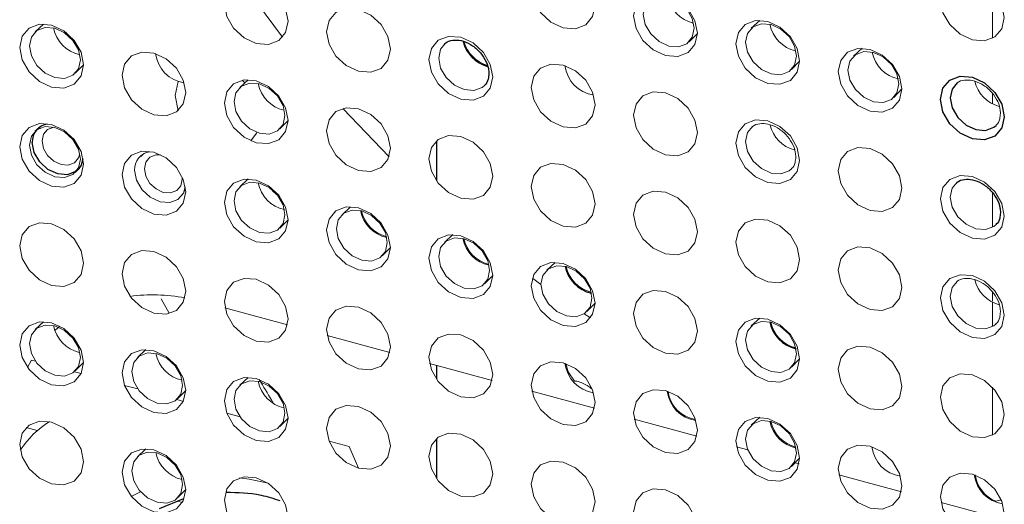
# Paper-space layout '_Trimetric' of a CAD drawing. Header units: millimetres. Extents: x -1485 to 1441, y -378 to 2620.
# Tile 19 of 86: x -943 to -909, y 915 to 931. Entities that reach past the tile are written whole.
import ezdxf

# ---------------------------------------------------------------- set-up
doc = ezdxf.new("R2010")
doc.units = ezdxf.units.MM

psp = doc.layouts.new('_Trimetric')

# ---------------------------------------------------------------- linework, layer by layer
at = {"color": 144, "linetype": 'Continuous', "lineweight": 18}
for p, q in [((-909.193, 931.831), (-909.193, 930.666)), ((-942.001, 931.159), (-942.297, 930.885)), ((-917.237, 931.286), (-917.533, 931.012)), ((-919.68, 930.549), (-919.399, 930.838)), ((-913.7, 930.325), (-913.995, 930.051)), ((-940.906, 929.46), (-940.625, 929.75)), ((-916.142, 929.588), (-915.862, 929.877)), ((-937.451, 928.695), (-937.354, 929.175)), ((-935.141, 929.217), (-935.049, 929.122)), ((-937.355, 928.165), (-937.451, 928.695)), ((-912.605, 928.626), (-912.324, 928.915)), ((-909.193, 928.744), (-909.193, 928.403)), ((-931.661, 928.241), (-930.059, 926.572)), ((-942.197, 927.549), (-942.297, 927.457)), ((-940.906, 926.032), (-940.811, 926.129)), ((-937.206, 925.801), (-937.208, 925.848)), ((-934.926, 925.807), (-935.221, 925.534)), ((-909.193, 925.315), (-909.193, 924.138)), ((-931.388, 924.846), (-931.684, 924.572)), ((-933.831, 924.109), (-933.55, 924.398)), ((-930.293, 923.147), (-930.012, 923.437)), ((-925.104, 922.376), (-924.805, 922.162)), ((-909.193, 921.887), (-909.193, 921.582)), ((-937.94, 921.665), (-937.658, 921.174)), ((-909.193, 921.545), (-909.193, 920.71)), ((-933.571, 920.768), (-935.732, 921.356)), ((-942.001, 920.873), (-942.297, 920.599)), ((-923.307, 921.149), (-923.092, 921.011)), ((-917.237, 921), (-917.533, 920.726)), ((-941.44, 920.717), (-941.61, 920.567)), ((-930.033, 919.807), (-932.195, 920.394)), ((-938.463, 919.912), (-938.759, 919.638)), ((-942.42, 919.547), (-942.558, 919.289)), ((-942.42, 919.547), (-942.287, 919.511)), ((-916.142, 919.302), (-915.862, 919.591)), ((-940.906, 919.174), (-940.625, 919.464)), ((-926.496, 918.846), (-928.657, 919.433)), ((-940.938, 919.144), (-940.708, 919.082)), ((-934.926, 918.95), (-935.221, 918.676)), ((-939.208, 918.674), (-938.749, 918.549)), ((-937.368, 918.213), (-937.088, 918.502)), ((-922.958, 917.884), (-925.119, 918.471)), ((-909.193, 918.608), (-909.193, 916.951)), ((-937.4, 918.183), (-937.17, 918.12)), ((-935.671, 917.712), (-935.211, 917.588)), ((-933.831, 917.252), (-933.55, 917.541)), ((-919.42, 916.923), (-921.582, 917.51)), ((-942.609, 917.215), (-942.22, 917.109)), ((-938.463, 916.483), (-938.759, 916.209)), ((-932.133, 916.751), (-931.438, 916.562)), ((-931.438, 916.562), (-931.117, 915.813)), ((-917.651, 916.442), (-918.044, 916.549)), ((-915.883, 915.961), (-916.02, 915.999)), ((-912.345, 915), (-914.506, 915.587)), ((-937.368, 914.784), (-937.088, 915.073)), ((-938.654, 915.001), (-938.973, 914.837)), ((-937.203, 914.631), (-937.368, 914.676)), ((-908.807, 914.038), (-910.969, 914.626))]:
    psp.add_line(p, q, dxfattribs=at)
at = {"color": 7, "linetype": 'Continuous', "lineweight": 25}
for p, q in [((-934.926, 929.236), (-935.221, 928.962)), ((-933.831, 927.538), (-933.55, 927.827)), ((-928.418, 927.122), (-928.418, 925.744)), ((-927.85, 923.884), (-928.146, 923.611)), ((-924.313, 922.923), (-924.608, 922.649)), ((-926.755, 922.186), (-926.475, 922.475)), ((-923.218, 921.225), (-922.937, 921.514)), ((-928.418, 919.368), (-928.418, 918.887)), ((-917.237, 917.571), (-917.533, 917.298)), ((-928.418, 916.836), (-928.418, 915.458)), ((-916.142, 915.873), (-915.862, 916.162)), ((-937.992, 914.422), (-937.157, 914.762))]:
    psp.add_line(p, q, dxfattribs=at)
at = {"color": 144, "linetype": 'Continuous', "lineweight": 18, "flags": 128}
for points in [[(-922.937, 931.801), (-923.021, 931.415), (-923.26, 931.134), (-923.617, 930.999), (-924.039, 931.033), (-924.46, 931.228), (-924.818, 931.557), (-925.056, 931.968), (-925.14, 932.4), (-925.056, 932.786), (-924.818, 933.067), (-924.46, 933.201), (-924.039, 933.168), (-923.617, 932.972), (-923.26, 932.644), (-923.021, 932.232), (-922.937, 931.801)], [(-908.786, 931.384), (-908.87, 930.998), (-909.109, 930.716), (-909.466, 930.582), (-909.888, 930.615), (-910.31, 930.811), (-910.667, 931.14), (-910.906, 931.551), (-910.99, 931.983), (-910.906, 932.368), (-910.667, 932.65), (-910.31, 932.784), (-909.888, 932.751), (-909.466, 932.555), (-909.109, 932.226), (-908.87, 931.815), (-908.786, 931.384)], [(-933.55, 931.257), (-933.634, 930.871), (-933.873, 930.589), (-934.23, 930.455), (-934.652, 930.488), (-935.073, 930.684), (-935.431, 931.013), (-935.669, 931.424), (-935.753, 931.855), (-935.669, 932.241), (-935.431, 932.523), (-935.073, 932.657), (-934.652, 932.624), (-934.23, 932.428), (-933.873, 932.099), (-933.634, 931.688), (-933.55, 931.257)], [(-935.159, 932.642), (-934.346, 931.507), (-933.739, 930.709)], [(-919.399, 930.839), (-919.483, 930.454), (-919.722, 930.172), (-920.079, 930.038), (-920.501, 930.071), (-920.923, 930.267), (-921.28, 930.596), (-921.519, 931.007), (-921.603, 931.438), (-921.519, 931.824), (-921.28, 932.106), (-920.923, 932.24), (-920.501, 932.207), (-920.079, 932.011), (-919.722, 931.682), (-919.483, 931.271), (-919.399, 930.839)], [(-919.506, 931.011), (-919.573, 931.356), (-919.764, 931.685), (-920.049, 931.948), (-920.386, 932.104), (-920.723, 932.131), (-921.009, 932.024), (-921.2, 931.798), (-921.267, 931.49), (-921.2, 931.145), (-921.009, 930.816), (-920.723, 930.554), (-920.386, 930.397), (-920.049, 930.371), (-919.764, 930.478), (-919.573, 930.703), (-919.506, 931.011)], [(-930.012, 930.295), (-930.096, 929.909), (-930.335, 929.628), (-930.692, 929.494), (-931.114, 929.527), (-931.536, 929.723), (-931.893, 930.051), (-932.132, 930.463), (-932.216, 930.894), (-932.132, 931.28), (-931.893, 931.561), (-931.536, 931.696), (-931.114, 931.662), (-930.692, 931.466), (-930.335, 931.138), (-930.096, 930.727), (-930.012, 930.295)], [(-940.625, 929.751), (-940.709, 929.365), (-940.948, 929.084), (-941.305, 928.949), (-941.727, 928.983), (-942.149, 929.178), (-942.506, 929.507), (-942.745, 929.918), (-942.829, 930.35), (-942.745, 930.736), (-942.506, 931.017), (-942.149, 931.151), (-941.727, 931.118), (-941.305, 930.922), (-940.948, 930.594), (-940.709, 930.182), (-940.625, 929.751)], [(-915.862, 929.878), (-915.945, 929.492), (-916.184, 929.211), (-916.542, 929.076), (-916.963, 929.11), (-917.385, 929.306), (-917.742, 929.634), (-917.981, 930.045), (-918.065, 930.477), (-917.981, 930.863), (-917.742, 931.144), (-917.385, 931.278), (-916.963, 931.245), (-916.542, 931.049), (-916.184, 930.721), (-915.945, 930.309), (-915.862, 929.878)], [(-915.968, 930.05), (-916.035, 930.395), (-916.226, 930.724), (-916.512, 930.986), (-916.849, 931.143), (-917.186, 931.169), (-917.471, 931.062), (-917.662, 930.837), (-917.729, 930.529), (-917.662, 930.184), (-917.471, 929.855), (-917.186, 929.592), (-916.849, 929.436), (-916.512, 929.409), (-916.226, 929.517), (-916.035, 929.742), (-915.968, 930.05)], [(-940.732, 929.923), (-940.799, 930.268), (-940.99, 930.596), (-941.275, 930.859), (-941.612, 931.016), (-941.949, 931.042), (-942.235, 930.935), (-942.426, 930.71), (-942.493, 930.402), (-942.426, 930.057), (-942.235, 929.728), (-941.949, 929.465), (-941.612, 929.309), (-941.275, 929.282), (-940.99, 929.389), (-940.799, 929.614), (-940.732, 929.923)], [(-941.238, 930.874), (-941.148, 930.74), (-941.133, 930.722)], [(-926.475, 929.334), (-926.558, 928.948), (-926.797, 928.666), (-927.155, 928.532), (-927.576, 928.565), (-927.998, 928.761), (-928.355, 929.09), (-928.594, 929.501), (-928.678, 929.933), (-928.594, 930.318), (-928.355, 930.6), (-927.998, 930.734), (-927.576, 930.701), (-927.155, 930.505), (-926.797, 930.176), (-926.558, 929.765), (-926.475, 929.334)], [(-928.106, 930.502), (-928.275, 930.293), (-928.342, 929.984), (-928.275, 929.64), (-928.084, 929.311), (-927.799, 929.048), (-927.462, 928.892), (-927.125, 928.865), (-926.839, 928.972), (-926.761, 929.038)], [(-937.088, 928.789), (-937.171, 928.404), (-937.41, 928.122), (-937.768, 927.988), (-938.189, 928.021), (-938.611, 928.217), (-938.968, 928.546), (-939.207, 928.957), (-939.291, 929.388), (-939.207, 929.774), (-938.968, 930.056), (-938.611, 930.19), (-938.189, 930.157), (-937.768, 929.961), (-937.41, 929.632), (-937.171, 929.221), (-937.088, 928.789)], [(-912.324, 928.917), (-912.408, 928.531), (-912.647, 928.249), (-913.004, 928.115), (-913.426, 928.148), (-913.847, 928.344), (-914.205, 928.673), (-914.443, 929.084), (-914.527, 929.515), (-914.443, 929.901), (-914.205, 930.183), (-913.847, 930.317), (-913.426, 930.284), (-913.004, 930.088), (-912.647, 929.759), (-912.408, 929.348), (-912.324, 928.917)], [(-912.43, 929.089), (-912.497, 929.433), (-912.688, 929.762), (-912.974, 930.025), (-913.311, 930.181), (-913.648, 930.208), (-913.934, 930.101), (-914.125, 929.876), (-914.192, 929.567), (-914.125, 929.222), (-913.934, 928.894), (-913.648, 928.631), (-913.311, 928.474), (-912.974, 928.448), (-912.688, 928.555), (-912.497, 928.78), (-912.43, 929.089)], [(-922.937, 928.372), (-923.021, 927.986), (-923.26, 927.705), (-923.617, 927.571), (-924.039, 927.604), (-924.46, 927.8), (-924.818, 928.128), (-925.056, 928.54), (-925.14, 928.971), (-925.056, 929.357), (-924.818, 929.638), (-924.46, 929.773), (-924.039, 929.739), (-923.617, 929.544), (-923.26, 929.215), (-923.021, 928.804), (-922.937, 928.372)], [(-933.55, 927.828), (-933.634, 927.442), (-933.873, 927.161), (-934.23, 927.026), (-934.652, 927.06), (-935.073, 927.255), (-935.431, 927.584), (-935.669, 927.995), (-935.753, 928.427), (-935.669, 928.813), (-935.431, 929.094), (-935.073, 929.228), (-934.652, 929.195), (-934.23, 928.999), (-933.873, 928.671), (-933.634, 928.259), (-933.55, 927.828)], [(-933.656, 928), (-933.723, 928.345), (-933.914, 928.674), (-934.2, 928.936), (-934.537, 929.093), (-934.874, 929.119), (-935.16, 929.012), (-935.351, 928.787), (-935.418, 928.479), (-935.351, 928.134), (-935.16, 927.805), (-934.874, 927.542), (-934.537, 927.386), (-934.2, 927.359), (-933.914, 927.467), (-933.723, 927.692), (-933.656, 928)], [(-919.399, 927.411), (-919.483, 927.025), (-919.722, 926.743), (-920.079, 926.609), (-920.501, 926.642), (-920.923, 926.838), (-921.28, 927.167), (-921.519, 927.578), (-921.603, 928.01), (-921.519, 928.395), (-921.28, 928.677), (-920.923, 928.811), (-920.501, 928.778), (-920.079, 928.582), (-919.722, 928.253), (-919.483, 927.842), (-919.399, 927.411)], [(-930.012, 926.867), (-930.096, 926.481), (-930.335, 926.199), (-930.692, 926.065), (-931.114, 926.098), (-931.536, 926.294), (-931.893, 926.623), (-932.132, 927.034), (-932.216, 927.465), (-932.132, 927.851), (-931.893, 928.133), (-931.536, 928.267), (-931.114, 928.234), (-930.692, 928.038), (-930.335, 927.709), (-930.096, 927.298), (-930.012, 926.867)], [(-940.625, 926.322), (-940.709, 925.936), (-940.948, 925.655), (-941.305, 925.521), (-941.727, 925.554), (-942.149, 925.75), (-942.506, 926.078), (-942.745, 926.49), (-942.829, 926.921), (-942.745, 927.307), (-942.506, 927.588), (-942.149, 927.723), (-941.727, 927.689), (-941.305, 927.494), (-940.948, 927.165), (-940.709, 926.754), (-940.625, 926.322)], [(-915.862, 926.449), (-915.945, 926.064), (-916.184, 925.782), (-916.542, 925.648), (-916.963, 925.681), (-917.385, 925.877), (-917.742, 926.205), (-917.981, 926.617), (-918.065, 927.048), (-917.981, 927.434), (-917.742, 927.715), (-917.385, 927.85), (-916.963, 927.816), (-916.542, 927.621), (-916.184, 927.292), (-915.945, 926.881), (-915.862, 926.449)], [(-940.732, 926.494), (-940.799, 926.839), (-940.99, 927.168), (-941.275, 927.43), (-941.612, 927.587), (-941.949, 927.614), (-942.235, 927.506), (-942.426, 927.281), (-942.493, 926.973), (-942.426, 926.628), (-942.235, 926.299), (-941.949, 926.037), (-941.612, 925.88), (-941.275, 925.853), (-940.99, 925.961), (-940.799, 926.186), (-940.732, 926.494)], [(-941.635, 927.598), (-941.651, 927.596), (-941.864, 927.516), (-942.007, 927.349), (-942.057, 927.119), (-942.007, 926.862), (-941.864, 926.617), (-941.651, 926.421), (-941.4, 926.304), (-941.149, 926.285), (-940.936, 926.365), (-940.794, 926.532), (-940.757, 926.642)], [(-934.631, 927.416), (-934.643, 927.391), (-934.833, 927.123)], [(-917.493, 927.618), (-917.662, 927.408), (-917.729, 927.1), (-917.662, 926.755), (-917.471, 926.426), (-917.186, 926.164), (-916.849, 926.007), (-916.512, 925.981), (-916.226, 926.088), (-916.148, 926.154)], [(-926.475, 925.905), (-926.558, 925.519), (-926.797, 925.238), (-927.155, 925.103), (-927.576, 925.137), (-927.998, 925.333), (-928.355, 925.661), (-928.594, 926.072), (-928.678, 926.504), (-928.594, 926.89), (-928.355, 927.171), (-927.998, 927.306), (-927.576, 927.272), (-927.155, 927.076), (-926.797, 926.748), (-926.558, 926.336), (-926.475, 925.905)], [(-937.088, 925.361), (-937.171, 924.975), (-937.41, 924.693), (-937.768, 924.559), (-938.189, 924.592), (-938.611, 924.788), (-938.968, 925.117), (-939.207, 925.528), (-939.291, 925.96), (-939.207, 926.345), (-938.968, 926.627), (-938.611, 926.761), (-938.189, 926.728), (-937.768, 926.532), (-937.41, 926.203), (-937.171, 925.792), (-937.088, 925.361)], [(-912.324, 925.488), (-912.408, 925.102), (-912.647, 924.821), (-913.004, 924.686), (-913.426, 924.72), (-913.847, 924.915), (-914.205, 925.244), (-914.443, 925.655), (-914.527, 926.087), (-914.443, 926.473), (-914.205, 926.754), (-913.847, 926.888), (-913.426, 926.855), (-913.004, 926.659), (-912.647, 926.331), (-912.408, 925.919), (-912.324, 925.488)], [(-937.962, 926.635), (-938.114, 926.635), (-938.327, 926.555), (-938.469, 926.387), (-938.519, 926.157), (-938.469, 925.9), (-938.327, 925.655), (-938.114, 925.46), (-937.863, 925.343), (-937.611, 925.323), (-937.399, 925.403), (-937.256, 925.571), (-937.206, 925.801), (-937.206, 925.801)], [(-922.937, 924.944), (-923.021, 924.558), (-923.26, 924.276), (-923.617, 924.142), (-924.039, 924.175), (-924.46, 924.371), (-924.818, 924.7), (-925.056, 925.111), (-925.14, 925.542), (-925.056, 925.928), (-924.818, 926.21), (-924.46, 926.344), (-924.039, 926.311), (-923.617, 926.115), (-923.26, 925.786), (-923.021, 925.375), (-922.937, 924.944)], [(-937.105, 925.537), (-937.167, 925.321), (-937.357, 925.097), (-937.642, 924.99), (-937.977, 925.017), (-938.313, 925.173), (-938.598, 925.434), (-938.788, 925.762), (-938.855, 926.106)], [(-933.55, 924.399), (-933.634, 924.013), (-933.873, 923.732), (-934.23, 923.598), (-934.652, 923.631), (-935.073, 923.827), (-935.431, 924.155), (-935.669, 924.567), (-935.753, 924.998), (-935.669, 925.384), (-935.431, 925.665), (-935.073, 925.8), (-934.652, 925.766), (-934.23, 925.571), (-933.873, 925.242), (-933.634, 924.831), (-933.55, 924.399)], [(-933.656, 924.571), (-933.723, 924.916), (-933.914, 925.245), (-934.2, 925.508), (-934.537, 925.664), (-934.874, 925.691), (-935.16, 925.583), (-935.351, 925.358), (-935.418, 925.05), (-935.351, 924.705), (-935.16, 924.376), (-934.874, 924.114), (-934.537, 923.957), (-934.2, 923.93), (-933.914, 924.038), (-933.723, 924.263), (-933.656, 924.571)], [(-908.786, 924.526), (-908.87, 924.141), (-909.109, 923.859), (-909.466, 923.725), (-909.888, 923.758), (-910.31, 923.954), (-910.667, 924.283), (-910.906, 924.694), (-910.99, 925.125), (-910.906, 925.511), (-910.667, 925.793), (-910.31, 925.927), (-909.888, 925.894), (-909.466, 925.698), (-909.109, 925.369), (-908.87, 924.958), (-908.786, 924.526)], [(-910.418, 925.695), (-910.587, 925.485), (-910.654, 925.177), (-910.587, 924.832), (-910.396, 924.503), (-910.11, 924.241), (-909.773, 924.084), (-909.436, 924.058), (-909.151, 924.165), (-909.072, 924.231)], [(-934.114, 925.444), (-934.073, 925.389), (-933.893, 925.218)], [(-919.399, 923.982), (-919.483, 923.596), (-919.722, 923.315), (-920.079, 923.18), (-920.501, 923.214), (-920.923, 923.41), (-921.28, 923.738), (-921.519, 924.15), (-921.603, 924.581), (-921.519, 924.967), (-921.28, 925.248), (-920.923, 925.383), (-920.501, 925.349), (-920.079, 925.153), (-919.722, 924.825), (-919.483, 924.414), (-919.399, 923.982)], [(-930.012, 923.438), (-930.096, 923.052), (-930.335, 922.771), (-930.692, 922.636), (-931.114, 922.67), (-931.536, 922.865), (-931.893, 923.194), (-932.132, 923.605), (-932.216, 924.037), (-932.132, 924.422), (-931.893, 924.704), (-931.536, 924.838), (-931.114, 924.805), (-930.692, 924.609), (-930.335, 924.281), (-930.096, 923.869), (-930.012, 923.438)], [(-930.119, 923.61), (-930.186, 923.955), (-930.377, 924.283), (-930.662, 924.546), (-930.999, 924.703), (-931.336, 924.729), (-931.622, 924.622), (-931.813, 924.397), (-931.88, 924.088), (-931.813, 923.744), (-931.622, 923.415), (-931.336, 923.152), (-930.999, 922.996), (-930.662, 922.969), (-930.377, 923.076), (-930.186, 923.301), (-930.119, 923.61)], [(-940.625, 922.894), (-940.709, 922.508), (-940.948, 922.226), (-941.305, 922.092), (-941.727, 922.125), (-942.149, 922.321), (-942.506, 922.65), (-942.745, 923.061), (-942.829, 923.492), (-942.745, 923.878), (-942.506, 924.16), (-942.149, 924.294), (-941.727, 924.261), (-941.305, 924.065), (-940.948, 923.736), (-940.709, 923.325), (-940.625, 922.894)], [(-915.862, 923.021), (-915.945, 922.635), (-916.184, 922.353), (-916.542, 922.219), (-916.963, 922.252), (-917.385, 922.448), (-917.742, 922.777), (-917.981, 923.188), (-918.065, 923.619), (-917.981, 924.005), (-917.742, 924.287), (-917.385, 924.421), (-916.963, 924.388), (-916.542, 924.192), (-916.184, 923.863), (-915.945, 923.452), (-915.862, 923.021)], [(-926.475, 922.476), (-926.558, 922.091), (-926.797, 921.809), (-927.155, 921.675), (-927.576, 921.708), (-927.998, 921.904), (-928.355, 922.232), (-928.594, 922.644), (-928.678, 923.075), (-928.594, 923.461), (-928.355, 923.743), (-927.998, 923.877), (-927.576, 923.844), (-927.155, 923.648), (-926.797, 923.319), (-926.558, 922.908), (-926.475, 922.476)], [(-926.581, 922.648), (-926.648, 922.993), (-926.839, 923.322), (-927.125, 923.585), (-927.462, 923.741), (-927.799, 923.768), (-928.084, 923.66), (-928.275, 923.435), (-928.342, 923.127), (-928.275, 922.782), (-928.084, 922.453), (-927.799, 922.191), (-927.462, 922.034), (-927.125, 922.008), (-926.839, 922.115), (-926.648, 922.34), (-926.581, 922.648)], [(-937.088, 921.932), (-937.171, 921.546), (-937.41, 921.265), (-937.768, 921.13), (-938.189, 921.164), (-938.611, 921.36), (-938.968, 921.688), (-939.207, 922.1), (-939.291, 922.531), (-939.207, 922.917), (-938.968, 923.198), (-938.611, 923.333), (-938.189, 923.299), (-937.768, 923.103), (-937.41, 922.775), (-937.171, 922.363), (-937.088, 921.932)], [(-912.324, 922.059), (-912.408, 921.673), (-912.647, 921.392), (-913.004, 921.258), (-913.426, 921.291), (-913.847, 921.487), (-914.205, 921.815), (-914.443, 922.227), (-914.527, 922.658), (-914.443, 923.044), (-914.205, 923.325), (-913.847, 923.46), (-913.426, 923.426), (-913.004, 923.23), (-912.647, 922.902), (-912.408, 922.491), (-912.324, 922.059)], [(-922.937, 921.515), (-923.021, 921.129), (-923.26, 920.848), (-923.617, 920.713), (-924.039, 920.747), (-924.46, 920.942), (-924.818, 921.271), (-925.056, 921.682), (-925.14, 922.114), (-925.056, 922.5), (-924.818, 922.781), (-924.46, 922.915), (-924.039, 922.882), (-923.617, 922.686), (-923.26, 922.358), (-923.021, 921.946), (-922.937, 921.515)], [(-923.043, 921.687), (-923.11, 922.032), (-923.301, 922.36), (-923.587, 922.623), (-923.924, 922.78), (-924.261, 922.806), (-924.547, 922.699), (-924.738, 922.474), (-924.805, 922.166), (-924.738, 921.821), (-924.547, 921.492), (-924.261, 921.229), (-923.924, 921.073), (-923.587, 921.046), (-923.301, 921.153), (-923.11, 921.378), (-923.043, 921.687)], [(-933.55, 920.971), (-933.634, 920.585), (-933.873, 920.303), (-934.23, 920.169), (-934.652, 920.202), (-935.073, 920.398), (-935.431, 920.727), (-935.669, 921.138), (-935.753, 921.569), (-935.669, 921.955), (-935.431, 922.237), (-935.073, 922.371), (-934.652, 922.338), (-934.23, 922.142), (-933.873, 921.813), (-933.634, 921.402), (-933.55, 920.971)], [(-908.786, 921.098), (-908.87, 920.712), (-909.109, 920.43), (-909.466, 920.296), (-909.888, 920.329), (-910.31, 920.525), (-910.667, 920.854), (-910.906, 921.265), (-910.99, 921.697), (-910.906, 922.082), (-910.667, 922.364), (-910.31, 922.498), (-909.888, 922.465), (-909.466, 922.269), (-909.109, 921.94), (-908.87, 921.529), (-908.786, 921.098)], [(-910.418, 922.266), (-910.587, 922.057), (-910.654, 921.748), (-910.587, 921.404), (-910.396, 921.075), (-910.11, 920.812), (-909.773, 920.656), (-909.436, 920.629), (-909.151, 920.736), (-909.072, 920.802)], [(-919.399, 920.553), (-919.483, 920.168), (-919.722, 919.886), (-920.079, 919.752), (-920.501, 919.785), (-920.923, 919.981), (-921.28, 920.31), (-921.519, 920.721), (-921.603, 921.152), (-921.519, 921.538), (-921.28, 921.82), (-920.923, 921.954), (-920.501, 921.921), (-920.079, 921.725), (-919.722, 921.396), (-919.483, 920.985), (-919.399, 920.553)], [(-930.012, 920.009), (-930.096, 919.623), (-930.335, 919.342), (-930.692, 919.208), (-931.114, 919.241), (-931.536, 919.437), (-931.893, 919.765), (-932.132, 920.177), (-932.216, 920.608), (-932.132, 920.994), (-931.893, 921.275), (-931.536, 921.41), (-931.114, 921.376), (-930.692, 921.18), (-930.335, 920.852), (-930.096, 920.441), (-930.012, 920.009)], [(-940.625, 919.465), (-940.709, 919.079), (-940.948, 918.798), (-941.305, 918.663), (-941.727, 918.697), (-942.149, 918.892), (-942.506, 919.221), (-942.745, 919.632), (-942.829, 920.064), (-942.745, 920.45), (-942.506, 920.731), (-942.149, 920.865), (-941.727, 920.832), (-941.305, 920.636), (-940.948, 920.308), (-940.709, 919.896), (-940.625, 919.465)], [(-915.862, 919.592), (-915.945, 919.206), (-916.184, 918.925), (-916.542, 918.79), (-916.963, 918.824), (-917.385, 919.02), (-917.742, 919.348), (-917.981, 919.759), (-918.065, 920.191), (-917.981, 920.577), (-917.742, 920.858), (-917.385, 920.992), (-916.963, 920.959), (-916.542, 920.763), (-916.184, 920.435), (-915.945, 920.023), (-915.862, 919.592)], [(-915.968, 919.764), (-916.035, 920.109), (-916.226, 920.438), (-916.512, 920.7), (-916.849, 920.857), (-917.186, 920.883), (-917.471, 920.776), (-917.662, 920.551), (-917.729, 920.243), (-917.662, 919.898), (-917.471, 919.569), (-917.186, 919.306), (-916.849, 919.15), (-916.512, 919.123), (-916.226, 919.231), (-916.035, 919.456), (-915.968, 919.764)], [(-940.732, 919.637), (-940.799, 919.982), (-940.99, 920.31), (-941.275, 920.573), (-941.612, 920.73), (-941.949, 920.756), (-942.235, 920.649), (-942.426, 920.424), (-942.493, 920.116), (-942.426, 919.771), (-942.235, 919.442), (-941.949, 919.179), (-941.612, 919.023), (-941.275, 918.996), (-940.99, 919.103), (-940.799, 919.328), (-940.732, 919.637)], [(-926.475, 919.048), (-926.558, 918.662), (-926.797, 918.38), (-927.155, 918.246), (-927.576, 918.279), (-927.998, 918.475), (-928.355, 918.804), (-928.594, 919.215), (-928.678, 919.647), (-928.594, 920.032), (-928.355, 920.314), (-927.998, 920.448), (-927.576, 920.415), (-927.155, 920.219), (-926.797, 919.89), (-926.558, 919.479), (-926.475, 919.048)], [(-937.088, 918.503), (-937.171, 918.118), (-937.41, 917.836), (-937.768, 917.702), (-938.189, 917.735), (-938.611, 917.931), (-938.968, 918.26), (-939.207, 918.671), (-939.291, 919.102), (-939.207, 919.488), (-938.968, 919.77), (-938.611, 919.904), (-938.189, 919.871), (-937.768, 919.675), (-937.41, 919.346), (-937.171, 918.935), (-937.088, 918.503)], [(-912.324, 918.631), (-912.408, 918.245), (-912.647, 917.963), (-913.004, 917.829), (-913.426, 917.862), (-913.847, 918.058), (-914.205, 918.387), (-914.443, 918.798), (-914.527, 919.229), (-914.443, 919.615), (-914.205, 919.897), (-913.847, 920.031), (-913.426, 919.998), (-913.004, 919.802), (-912.647, 919.473), (-912.408, 919.062), (-912.324, 918.631)], [(-937.194, 918.675), (-937.261, 919.02), (-937.452, 919.349), (-937.738, 919.612), (-938.075, 919.768), (-938.412, 919.795), (-938.697, 919.687), (-938.888, 919.462), (-938.955, 919.154), (-938.888, 918.809), (-938.697, 918.48), (-938.412, 918.218), (-938.075, 918.061), (-937.738, 918.035), (-937.452, 918.142), (-937.261, 918.367), (-937.194, 918.675)], [(-922.937, 918.086), (-923.021, 917.7), (-923.26, 917.419), (-923.617, 917.285), (-924.039, 917.318), (-924.46, 917.514), (-924.818, 917.842), (-925.056, 918.254), (-925.14, 918.685), (-925.056, 919.071), (-924.818, 919.352), (-924.46, 919.487), (-924.039, 919.453), (-923.617, 919.258), (-923.26, 918.929), (-923.021, 918.518), (-922.937, 918.086)], [(-923.652, 918.815), (-923.869, 919.144), (-923.949, 919.425)], [(-933.55, 917.542), (-933.634, 917.156), (-933.873, 916.875), (-934.23, 916.74), (-934.652, 916.774), (-935.073, 916.969), (-935.431, 917.298), (-935.669, 917.709), (-935.753, 918.141), (-935.669, 918.527), (-935.431, 918.808), (-935.073, 918.942), (-934.652, 918.909), (-934.23, 918.713), (-933.873, 918.385), (-933.634, 917.973), (-933.55, 917.542)], [(-933.656, 917.714), (-933.723, 918.059), (-933.914, 918.388), (-934.2, 918.65), (-934.537, 918.807), (-934.874, 918.833), (-935.16, 918.726), (-935.351, 918.501), (-935.418, 918.193), (-935.351, 917.848), (-935.16, 917.519), (-934.874, 917.256), (-934.537, 917.1), (-934.2, 917.073), (-933.914, 917.181), (-933.723, 917.406), (-933.656, 917.714)], [(-908.786, 917.669), (-908.87, 917.283), (-909.109, 917.002), (-909.466, 916.867), (-909.888, 916.901), (-910.31, 917.097), (-910.667, 917.425), (-910.906, 917.836), (-910.99, 918.268), (-910.906, 918.654), (-910.667, 918.935), (-910.31, 919.07), (-909.888, 919.036), (-909.466, 918.84), (-909.109, 918.512), (-908.87, 918.1), (-908.786, 917.669)], [(-919.399, 917.125), (-919.483, 916.739), (-919.722, 916.457), (-920.079, 916.323), (-920.501, 916.356), (-920.923, 916.552), (-921.28, 916.881), (-921.519, 917.292), (-921.603, 917.724), (-921.519, 918.109), (-921.28, 918.391), (-920.923, 918.525), (-920.501, 918.492), (-920.079, 918.296), (-919.722, 917.967), (-919.483, 917.556), (-919.399, 917.125)], [(-930.012, 916.581), (-930.096, 916.195), (-930.335, 915.913), (-930.692, 915.779), (-931.114, 915.812), (-931.536, 916.008), (-931.893, 916.337), (-932.132, 916.748), (-932.216, 917.179), (-932.132, 917.565), (-931.893, 917.847), (-931.536, 917.981), (-931.114, 917.948), (-930.692, 917.752), (-930.335, 917.423), (-930.096, 917.012), (-930.012, 916.581)], [(-915.862, 916.163), (-915.945, 915.777), (-916.184, 915.496), (-916.542, 915.362), (-916.963, 915.395), (-917.385, 915.591), (-917.742, 915.919), (-917.981, 916.331), (-918.065, 916.762), (-917.981, 917.148), (-917.742, 917.429), (-917.385, 917.564), (-916.963, 917.53), (-916.542, 917.335), (-916.184, 917.006), (-915.945, 916.595), (-915.862, 916.163)], [(-915.968, 916.335), (-916.035, 916.68), (-916.226, 917.009), (-916.512, 917.272), (-916.849, 917.428), (-917.186, 917.455), (-917.471, 917.347), (-917.662, 917.122), (-917.729, 916.814), (-917.662, 916.469), (-917.471, 916.14), (-917.186, 915.878), (-916.849, 915.721), (-916.512, 915.695), (-916.226, 915.802), (-916.035, 916.027), (-915.968, 916.335)], [(-940.625, 916.036), (-940.709, 915.65), (-940.948, 915.369), (-941.305, 915.235), (-941.727, 915.268), (-942.149, 915.464), (-942.506, 915.792), (-942.745, 916.204), (-942.829, 916.635), (-942.745, 917.021), (-942.506, 917.302), (-942.149, 917.437), (-941.727, 917.403), (-941.305, 917.208), (-940.948, 916.879), (-940.709, 916.468), (-940.625, 916.036)], [(-926.475, 915.619), (-926.558, 915.233), (-926.797, 914.952), (-927.155, 914.817), (-927.576, 914.851), (-927.998, 915.047), (-928.355, 915.375), (-928.594, 915.786), (-928.678, 916.218), (-928.594, 916.604), (-928.355, 916.885), (-927.998, 917.02), (-927.576, 916.986), (-927.155, 916.79), (-926.797, 916.462), (-926.558, 916.05), (-926.475, 915.619)], [(-937.088, 915.075), (-937.171, 914.689), (-937.41, 914.407), (-937.768, 914.273), (-938.189, 914.306), (-938.611, 914.502), (-938.968, 914.831), (-939.207, 915.242), (-939.291, 915.674), (-939.207, 916.059), (-938.968, 916.341), (-938.611, 916.475), (-938.189, 916.442), (-937.768, 916.246), (-937.41, 915.917), (-937.171, 915.506), (-937.088, 915.075)], [(-912.324, 915.202), (-912.408, 914.816), (-912.647, 914.535), (-913.004, 914.4), (-913.426, 914.434), (-913.847, 914.629), (-914.205, 914.958), (-914.443, 915.369), (-914.527, 915.801), (-914.443, 916.187), (-914.205, 916.468), (-913.847, 916.602), (-913.426, 916.569), (-913.004, 916.373), (-912.647, 916.045), (-912.408, 915.633), (-912.324, 915.202)], [(-937.194, 915.247), (-937.261, 915.592), (-937.452, 915.92), (-937.738, 916.183), (-938.075, 916.34), (-938.412, 916.366), (-938.697, 916.259), (-938.888, 916.034), (-938.955, 915.725), (-938.888, 915.381), (-938.697, 915.052), (-938.412, 914.789), (-938.075, 914.633), (-937.738, 914.606), (-937.452, 914.713), (-937.261, 914.938), (-937.194, 915.247)], [(-922.937, 914.658), (-923.021, 914.272), (-923.26, 913.99), (-923.617, 913.856), (-924.039, 913.889), (-924.46, 914.085), (-924.818, 914.414), (-925.056, 914.825), (-925.14, 915.256), (-925.056, 915.642), (-924.818, 915.924), (-924.46, 916.058), (-924.039, 916.025), (-923.617, 915.829), (-923.26, 915.5), (-923.021, 915.089), (-922.937, 914.658)], [(-933.55, 914.113), (-933.634, 913.727), (-933.873, 913.446), (-934.23, 913.312), (-934.652, 913.345), (-935.073, 913.541), (-935.431, 913.869), (-935.669, 914.281), (-935.753, 914.712), (-935.669, 915.098), (-935.431, 915.379), (-935.073, 915.514), (-934.652, 915.48), (-934.23, 915.285), (-933.873, 914.956), (-933.634, 914.545), (-933.55, 914.113)], [(-934.242, 915.293), (-934.893, 915.431), (-935.226, 915.48)], [(-908.786, 914.24), (-908.87, 913.855), (-909.109, 913.573), (-909.466, 913.439), (-909.888, 913.472), (-910.31, 913.668), (-910.667, 913.997), (-910.906, 914.408), (-910.99, 914.839), (-910.906, 915.225), (-910.667, 915.507), (-910.31, 915.641), (-909.888, 915.608), (-909.466, 915.412), (-909.109, 915.083), (-908.87, 914.672), (-908.786, 914.24)], [(-919.399, 913.696), (-919.483, 913.31), (-919.722, 913.029), (-920.079, 912.894), (-920.501, 912.928), (-920.923, 913.124), (-921.28, 913.452), (-921.519, 913.864), (-921.603, 914.295), (-921.519, 914.681), (-921.28, 914.962), (-920.923, 915.097), (-920.501, 915.063), (-920.079, 914.867), (-919.722, 914.539), (-919.483, 914.128), (-919.399, 913.696)]]:
    psp.add_lwpolyline(points, dxfattribs=at)
at = {"color": 7, "linetype": 'Continuous', "lineweight": 25, "flags": 128}
for points in [[(-908.786, 927.955), (-908.87, 927.569), (-909.109, 927.288), (-909.466, 927.153), (-909.888, 927.187), (-910.31, 927.383), (-910.667, 927.711), (-910.906, 928.122), (-910.99, 928.554), (-910.906, 928.94), (-910.667, 929.221), (-910.31, 929.356), (-909.888, 929.322), (-909.466, 929.126), (-909.109, 928.798), (-908.87, 928.386), (-908.786, 927.955)], [(-910.418, 929.123), (-910.587, 928.914), (-910.654, 928.606), (-910.587, 928.261), (-910.396, 927.932), (-910.11, 927.669), (-909.773, 927.513), (-909.436, 927.486), (-909.151, 927.594), (-909.072, 927.659)], [(-940.861, 926.084), (-940.895, 926.059), (-941.179, 925.952), (-941.515, 925.978), (-941.851, 926.134), (-942.135, 926.396), (-942.326, 926.723), (-942.392, 927.067)], [(-940.643, 926.498), (-940.704, 926.283), (-940.811, 926.129)]]:
    psp.add_lwpolyline(points, dxfattribs=at)
at = {"color": 144, "linetype": 'Continuous', "lineweight": 18}
for centre, radius, start, end in [((-919.272, 932.338), 1.179, 191.0033, 256.7348), ((-915.734, 931.376), 1.179, 191.0033, 256.7348), ((-940.5, 931.248), 1.178, 190.8416, 257.5583), ((-926.306, 930.873), 1.202, 196.2282, 252.565), ((-936.974, 930.275), 1.162, 186.7513, 261.8588), ((-912.199, 930.413), 1.177, 190.8354, 257.7747), ((-922.823, 929.858), 1.162, 186.7491, 261.861), ((-933.423, 929.326), 1.179, 191.0033, 256.7348), ((-908.653, 929.46), 1.188, 193.9166, 254.5806), ((-915.728, 927.954), 1.188, 193.9166, 254.5806), ((-938.245, 926.137), 0.611, 97.862, 182.9318), ((-933.425, 925.896), 1.177, 190.8354, 257.7747), ((-929.887, 924.935), 1.177, 190.8356, 257.7745), ((-929.861, 924.96), 1.179, 192.8302, 255.2749), ((-926.349, 923.973), 1.177, 190.8343, 257.7757), ((-926.326, 923.997), 1.177, 192.3628, 256.2472), ((-922.786, 923.037), 1.179, 192.8302, 255.2749), ((-908.653, 922.603), 1.188, 193.9166, 254.5806), ((-938.226, 915.652), 6.149, 79.5942, 97.3782), ((-915.713, 921.112), 1.177, 192.3616, 256.2485), ((-940.498, 920.963), 1.179, 191.0033, 256.7348), ((-936.962, 920), 1.177, 190.8329, 257.7772), ((-922.823, 919.572), 1.162, 186.7491, 261.861), ((-933.423, 919.04), 1.179, 191.0033, 256.7348), ((-919.286, 918.61), 1.162, 186.7496, 261.8605), ((-919.261, 918.634), 1.162, 188.4263, 260.1837), ((-940.159, 914.729), 3.149, 121.2781, 147.3057), ((-915.736, 917.66), 1.177, 190.8335, 257.7766), ((-915.713, 917.684), 1.177, 192.3632, 256.2469), ((-912.21, 916.687), 1.162, 186.7496, 261.8605), ((-936.962, 916.572), 1.177, 190.8325, 257.7776), ((-908.671, 915.728), 1.164, 187.2118, 261.1565), ((-908.64, 915.756), 1.171, 188.6599, 248.1777)]:
    psp.add_arc(centre, radius, start, end, dxfattribs=at)
at = {"color": 7, "linetype": 'Continuous', "lineweight": 25}
for centre, radius, start, end in [((-926.341, 930.839), 1.188, 193.9166, 254.5806), ((-941.782, 927.098), 0.611, 97.862, 182.9318), ((-922.812, 923.012), 1.177, 190.83, 257.78), ((-915.736, 921.089), 1.177, 190.8338, 257.7762)]:
    psp.add_arc(centre, radius, start, end, dxfattribs=at)
for points, knots in [([(-928.14, 930.458), (-928.127, 930.474), (-928.065, 930.557), (-927.873, 930.612), (-927.569, 930.604), (-927.244, 930.473), (-926.946, 930.239), (-926.726, 929.94), (-926.621, 929.659), (-926.611, 929.504), (-926.608, 929.448)], [0, 0, 0, 0, 0.0400176, 0.1972499, 0.3372408, 0.4859629, 0.6308566, 0.7749417, 0.9179333, 1, 1, 1, 1]), ([(-926.608, 929.448), (-926.615, 929.383), (-926.631, 929.224), (-926.685, 929.084), (-926.759, 929.043), (-926.762, 929.041)], [0, 0, 0, 0, 0.395098, 0.971178, 1, 1, 1, 1]), ([(-910.451, 925.65), (-910.439, 925.667), (-910.377, 925.749), (-910.184, 925.805), (-909.881, 925.796), (-909.555, 925.666), (-909.258, 925.432), (-909.038, 925.132), (-908.932, 924.852), (-908.923, 924.697), (-908.92, 924.64)], [0, 0, 0, 0, 0.0400176, 0.1972499, 0.3372408, 0.4859629, 0.6308566, 0.7749417, 0.9179333, 1, 1, 1, 1]), ([(-908.92, 924.64), (-908.926, 924.576), (-908.942, 924.416), (-908.997, 924.277), (-909.07, 924.236), (-909.074, 924.234)], [0, 0, 0, 0, 0.395098, 0.971178, 1, 1, 1, 1]), ([(-935.689, 914.984), (-935.292, 914.977), (-934.687, 914.967), (-934.048, 914.764), (-933.83, 914.695)], [0, 0, 0, 0, 0.657765, 1, 1, 1, 1])]:
    psp.add_open_spline(points, degree=3, knots=knots, dxfattribs=at)
at = {"color": 144, "linetype": 'Continuous', "lineweight": 18}
for points, knots in [([(-910.451, 929.079), (-910.439, 929.096), (-910.377, 929.178), (-910.184, 929.233), (-909.881, 929.225), (-909.555, 929.095), (-909.258, 928.861), (-909.038, 928.561), (-908.932, 928.281), (-908.923, 928.125), (-908.92, 928.069)], [0, 0, 0, 0, 0.0400176, 0.1972499, 0.3372408, 0.4859629, 0.6308566, 0.7749417, 0.9179333, 1, 1, 1, 1]), ([(-908.92, 928.069), (-908.926, 928.004), (-908.942, 927.845), (-908.997, 927.705), (-909.07, 927.664), (-909.074, 927.662)], [0, 0, 0, 0, 0.395098, 0.971178, 1, 1, 1, 1]), ([(-941.885, 927.701), (-941.947, 927.688), (-942.064, 927.665), (-942.145, 927.582), (-942.183, 927.543)], [0, 0, 0, 0, 0.532779, 1, 1, 1, 1]), ([(-917.527, 927.573), (-917.514, 927.59), (-917.452, 927.672), (-917.26, 927.727), (-916.956, 927.719), (-916.631, 927.589), (-916.333, 927.355), (-916.113, 927.055), (-916.008, 926.775), (-915.998, 926.62), (-915.995, 926.563)], [0, 0, 0, 0, 0.0400176, 0.1972499, 0.3372408, 0.4859629, 0.6308566, 0.7749417, 0.9179333, 1, 1, 1, 1]), ([(-938.348, 926.739), (-938.41, 926.727), (-938.526, 926.703), (-938.607, 926.62), (-938.645, 926.582)], [0, 0, 0, 0, 0.532779, 1, 1, 1, 1]), ([(-940.817, 926.146), (-940.771, 926.19), (-940.681, 926.277), (-940.657, 926.403), (-940.645, 926.465)], [0, 0, 0, 0, 0.5101022, 1, 1, 1, 1]), ([(-915.995, 926.563), (-916.001, 926.498), (-916.018, 926.339), (-916.072, 926.2), (-916.146, 926.159), (-916.149, 926.157)], [0, 0, 0, 0, 0.395098, 0.971178, 1, 1, 1, 1]), ([(-937.28, 925.184), (-937.233, 925.229), (-937.143, 925.315), (-937.119, 925.441), (-937.107, 925.503)], [0, 0, 0, 0, 0.510102, 1, 1, 1, 1]), ([(-910.451, 922.222), (-910.439, 922.238), (-910.377, 922.321), (-910.184, 922.376), (-909.881, 922.368), (-909.555, 922.237), (-909.258, 922.003), (-909.038, 921.704), (-908.932, 921.423), (-908.923, 921.268), (-908.92, 921.212)], [0, 0, 0, 0, 0.0400176, 0.1972499, 0.3372408, 0.4859629, 0.6308566, 0.7749417, 0.9179333, 1, 1, 1, 1]), ([(-908.92, 921.212), (-908.926, 921.147), (-908.942, 920.988), (-908.997, 920.848), (-909.07, 920.807), (-909.074, 920.805)], [0, 0, 0, 0, 0.395098, 0.971178, 1, 1, 1, 1]), ([(-934.061, 918.066), (-934.079, 918.096), (-934.238, 918.366), (-934.4, 918.635), (-934.544, 918.875)], [0, 0, 0, 0, 0.1101638, 1, 1, 1, 1]), ([(-923.057, 918.556), (-923.084, 918.579), (-923.184, 918.665), (-923.35, 918.749), (-923.513, 918.805), (-923.595, 918.822), (-923.638, 918.817), (-923.652, 918.815)], [0, 0, 0, 0, 0.1736748, 0.645682, 0.7866033, 0.9288257, 1, 1, 1, 1]), ([(-908.908, 914.714), (-908.917, 914.712), (-908.958, 914.707), (-909.018, 914.693), (-909.061, 914.675), (-909.075, 914.668)], [0, 0, 0, 0, 0.1702196, 0.7232428, 1, 1, 1, 1])]:
    psp.add_open_spline(points, degree=3, knots=knots, dxfattribs=at)

doc.saveas('drawing.dxf')
